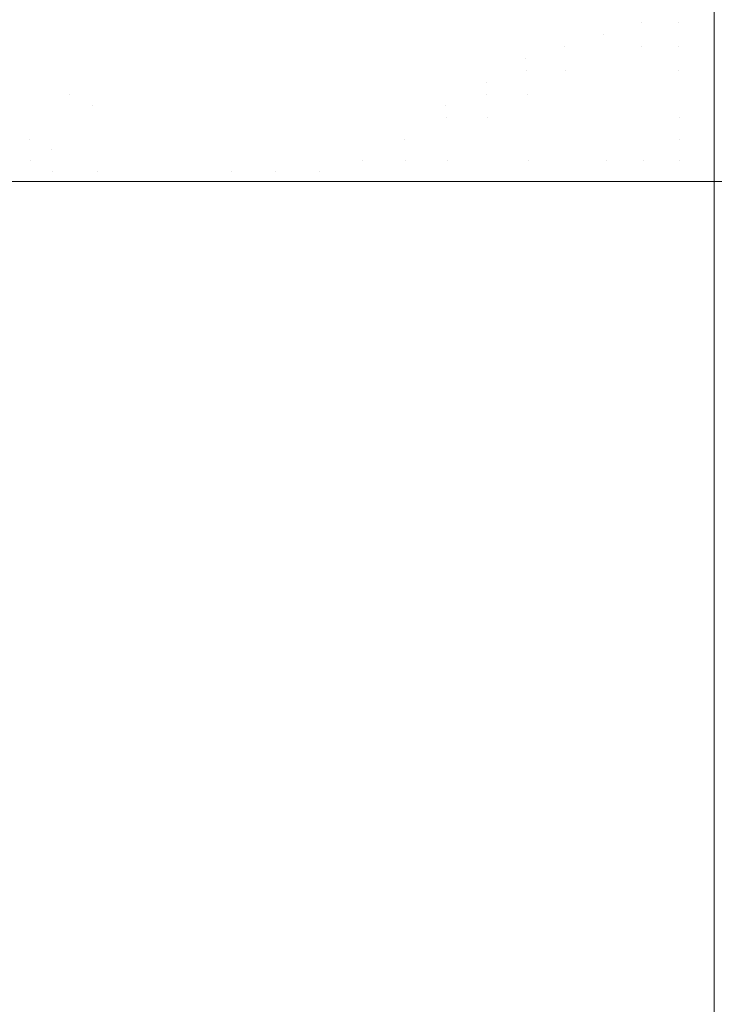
# Model space of a CAD drawing. Header units: centimetres. Extents: x -44.1 to 45.2, y 4.2 to 6.
# Tile 221 of 256: x -14.04 to -13.935, y 5.775 to 5.925. Entities that reach past the tile are written whole.
import ezdxf

# ---------------------------------------------------------------- set-up
doc = ezdxf.new("R2010")
doc.units = ezdxf.units.CM
doc.header["$LTSCALE"] = 2.54
doc.layers.add('Lucido design-1', color=7, linetype='Continuous')

# ---------------------------------------------------------------- blocks, each defined once
blk = doc.blocks.new('Gruppo-4-1')
at = {"color": 7, "linetype": 'Continuous', "lineweight": 9}
for points, invisible_edges in [([(45.04021, 5.92428, -2312.32516), (45.04021, 5.92597, -2312.32558), (-43.92471, 5.92597, -2312.32558), (-43.92471, 5.92428, -2312.32516)], 10), ([(-14.04211, 5.92618, -2312.74099), (-14.03866, 5.92618, -2312.7394), (-14.03816, 5.92429, -2312.73979), (-14.0416, 5.92429, -2312.74137)], 15), ([(-14.0347, 5.92429, -2312.73828), (-14.03816, 5.92429, -2312.73979), (-14.03866, 5.92618, -2312.7394), (-14.03518, 5.92618, -2312.73788)], 15), ([(-14.03518, 5.92618, -2312.73788), (-14.03169, 5.92618, -2312.73644), (-14.03123, 5.92429, -2312.73684), (-14.0347, 5.92429, -2312.73828)], 15), ([(-14.02467, 5.92618, -2312.73375), (-14.02424, 5.92429, -2312.73417), (-14.03123, 5.92429, -2312.73684), (-14.03169, 5.92618, -2312.73644)], 15), ([(-14.01763, 5.92618, -2312.73133), (-14.01724, 5.92429, -2312.73176), (-14.02424, 5.92429, -2312.73417), (-14.02467, 5.92618, -2312.73375)], 15), ([(-14.01061, 5.92618, -2312.72917), (-14.01025, 5.92429, -2312.72961), (-14.01724, 5.92429, -2312.73176), (-14.01763, 5.92618, -2312.73133)], 15), ([(-14.00363, 5.92618, -2312.72725), (-14.00331, 5.92429, -2312.7277), (-14.01025, 5.92429, -2312.72961), (-14.01061, 5.92618, -2312.72917)], 15), ([(-13.99672, 5.92618, -2312.72557), (-13.99643, 5.92429, -2312.72603), (-14.00331, 5.92429, -2312.7277), (-14.00363, 5.92618, -2312.72725)], 15), ([(-13.9899, 5.92618, -2312.7241), (-13.98964, 5.92429, -2312.72457), (-13.99643, 5.92429, -2312.72603), (-13.99672, 5.92618, -2312.72557)], 15), ([(-13.98319, 5.92618, -2312.72285), (-13.98296, 5.92429, -2312.72332), (-13.98964, 5.92429, -2312.72457), (-13.9899, 5.92618, -2312.7241)], 15), ([(-13.97659, 5.92618, -2312.72178), (-13.97639, 5.92429, -2312.72226), (-13.98296, 5.92429, -2312.72332), (-13.98319, 5.92618, -2312.72285)], 15), ([(-13.97014, 5.92618, -2312.7209), (-13.96997, 5.92429, -2312.72138), (-13.97639, 5.92429, -2312.72226), (-13.97659, 5.92618, -2312.72178)], 15), ([(-13.96382, 5.92618, -2312.72018), (-13.96368, 5.92429, -2312.72067), (-13.96997, 5.92429, -2312.72138), (-13.97014, 5.92618, -2312.7209)], 15), ([(-13.95766, 5.92618, -2312.71962), (-13.95755, 5.92429, -2312.72011), (-13.96368, 5.92429, -2312.72067), (-13.96382, 5.92618, -2312.72018)], 15), ([(-13.95166, 5.92618, -2312.71921), (-13.95158, 5.92429, -2312.7197), (-13.95755, 5.92429, -2312.72011), (-13.95766, 5.92618, -2312.71962)], 15), ([(-13.94582, 5.92618, -2312.71892), (-13.94577, 5.92429, -2312.71941), (-13.95158, 5.92429, -2312.7197), (-13.95166, 5.92618, -2312.71921)], 15), ([(-13.94015, 5.92618, -2312.71876), (-13.94013, 5.92429, -2312.71925), (-13.94577, 5.92429, -2312.71941), (-13.94582, 5.92618, -2312.71892)], 15), ([(-13.94013, 5.92429, -2312.71925), (-13.94015, 5.92618, -2312.71876), (-13.93465, 5.92597, -2312.71876)], 11), ([(-13.93465, 5.92597, -2312.71876), (-13.93465, 5.92428, -2312.71918), (-13.94013, 5.92429, -2312.71925)], 10), ([(-13.93465, 5.92428, -2312.71918), (-13.93465, 5.92597, -2312.71876), (15.05015, 5.92597, -2312.71876), (15.05015, 5.92428, -2312.71918)], 10), ([(-43.92471, 5.92428, -2312.32516), (-43.92471, 5.92173, -2312.32454), (45.04021, 5.92173, -2312.32454), (45.04021, 5.92428, -2312.32516)], 10), ([(-14.0416, 5.92429, -2312.74137), (-14.03816, 5.92429, -2312.73979), (-14.03771, 5.92241, -2312.74015), (-14.04114, 5.92241, -2312.74172)], 15), ([(-14.03427, 5.92241, -2312.73865), (-14.03771, 5.92241, -2312.74015), (-14.03816, 5.92429, -2312.73979), (-14.0347, 5.92429, -2312.73828)], 15), ([(-14.0347, 5.92429, -2312.73828), (-14.03123, 5.92429, -2312.73684), (-14.03081, 5.92241, -2312.73722), (-14.03427, 5.92241, -2312.73865)], 15), ([(-14.03081, 5.92241, -2312.73722), (-14.03123, 5.92429, -2312.73684), (-14.02424, 5.92429, -2312.73417), (-14.02385, 5.92241, -2312.73455)], 15), ([(-14.02385, 5.92241, -2312.73455), (-14.02424, 5.92429, -2312.73417), (-14.01724, 5.92429, -2312.73176), (-14.01688, 5.92241, -2312.73216)], 15), ([(-14.01688, 5.92241, -2312.73216), (-14.01724, 5.92429, -2312.73176), (-14.01025, 5.92429, -2312.72961), (-14.00992, 5.92241, -2312.73001)], 15), ([(-14.00992, 5.92241, -2312.73001), (-14.01025, 5.92429, -2312.72961), (-14.00331, 5.92429, -2312.7277), (-14.00301, 5.92241, -2312.72811)], 15), ([(-14.00301, 5.92241, -2312.72811), (-14.00331, 5.92429, -2312.7277), (-13.99643, 5.92429, -2312.72603), (-13.99616, 5.92241, -2312.72645)], 15), ([(-13.99616, 5.92241, -2312.72645), (-13.99643, 5.92429, -2312.72603), (-13.98964, 5.92429, -2312.72457), (-13.9894, 5.92241, -2312.72499)], 15), ([(-13.9894, 5.92241, -2312.72499), (-13.98964, 5.92429, -2312.72457), (-13.98296, 5.92429, -2312.72332), (-13.98275, 5.92241, -2312.72375)], 15), ([(-13.98275, 5.92241, -2312.72375), (-13.98296, 5.92429, -2312.72332), (-13.97639, 5.92429, -2312.72226), (-13.97621, 5.92241, -2312.72269)], 15), ([(-13.97621, 5.92241, -2312.72269), (-13.97639, 5.92429, -2312.72226), (-13.96997, 5.92429, -2312.72138), (-13.96981, 5.92241, -2312.72182)], 15), ([(-13.96981, 5.92241, -2312.72182), (-13.96997, 5.92429, -2312.72138), (-13.96368, 5.92429, -2312.72067), (-13.96356, 5.92241, -2312.72111)], 15), ([(-13.96356, 5.92241, -2312.72111), (-13.96368, 5.92429, -2312.72067), (-13.95755, 5.92429, -2312.72011), (-13.95745, 5.92241, -2312.72055)], 15), ([(-13.95745, 5.92241, -2312.72055), (-13.95755, 5.92429, -2312.72011), (-13.95158, 5.92429, -2312.7197), (-13.95151, 5.92241, -2312.72014)], 15), ([(-13.95151, 5.92241, -2312.72014), (-13.95158, 5.92429, -2312.7197), (-13.94577, 5.92429, -2312.71941)], 11), ([(-13.95151, 5.92241, -2312.72014), (-13.94577, 5.92429, -2312.71941), (-13.94568, 5.92056, -2312.72026)], 11), ([(-13.94008, 5.92056, -2312.7201), (-13.94568, 5.92056, -2312.72026), (-13.94577, 5.92429, -2312.71941), (-13.94013, 5.92429, -2312.71925)], 15), ([(-13.94013, 5.92429, -2312.71925), (-13.93465, 5.92428, -2312.71918), (-13.93465, 5.92173, -2312.7198)], 9), ([(-13.93465, 5.92173, -2312.7198), (-13.94008, 5.92056, -2312.7201), (-13.94013, 5.92429, -2312.71925)], 11), ([(15.05015, 5.92428, -2312.71918), (15.05015, 5.92173, -2312.7198), (-13.93465, 5.92173, -2312.7198), (-13.93465, 5.92428, -2312.71918)], 10), ([(45.04021, 5.92056, -2312.32431), (45.04021, 5.92173, -2312.32454), (-43.92471, 5.92173, -2312.32454), (-43.92471, 5.92056, -2312.32431)], 10), ([(-14.04114, 5.92241, -2312.74172), (-14.03771, 5.92241, -2312.74015), (-14.0373, 5.92056, -2312.74048), (-14.04071, 5.92056, -2312.74204)], 15), ([(-14.03387, 5.92056, -2312.73898), (-14.0373, 5.92056, -2312.74048), (-14.03771, 5.92241, -2312.74015), (-14.03427, 5.92241, -2312.73865)], 15), ([(-14.03427, 5.92241, -2312.73865), (-14.03081, 5.92241, -2312.73722), (-14.03042, 5.92056, -2312.73755), (-14.03387, 5.92056, -2312.73898)], 15), ([(-14.02385, 5.92241, -2312.73455), (-14.0235, 5.92056, -2312.7349), (-14.03042, 5.92056, -2312.73755), (-14.03081, 5.92241, -2312.73722)], 15), ([(-14.01688, 5.92241, -2312.73216), (-14.01655, 5.92056, -2312.73251), (-14.0235, 5.92056, -2312.7349), (-14.02385, 5.92241, -2312.73455)], 15), ([(-14.00992, 5.92241, -2312.73001), (-14.00962, 5.92056, -2312.73038), (-14.01655, 5.92056, -2312.73251), (-14.01688, 5.92241, -2312.73216)], 15), ([(-14.00301, 5.92241, -2312.72811), (-14.00274, 5.92056, -2312.72849), (-14.00962, 5.92056, -2312.73038), (-14.00992, 5.92241, -2312.73001)], 15), ([(-13.99616, 5.92241, -2312.72645), (-13.99592, 5.92056, -2312.72682), (-14.00274, 5.92056, -2312.72849), (-14.00301, 5.92241, -2312.72811)], 15), ([(-13.9894, 5.92241, -2312.72499), (-13.98918, 5.92056, -2312.72538), (-13.99592, 5.92056, -2312.72682), (-13.99616, 5.92241, -2312.72645)], 15), ([(-13.98275, 5.92241, -2312.72375), (-13.98256, 5.92056, -2312.72414), (-13.98918, 5.92056, -2312.72538), (-13.9894, 5.92241, -2312.72499)], 15), ([(-13.97621, 5.92241, -2312.72269), (-13.97605, 5.92056, -2312.72309), (-13.98256, 5.92056, -2312.72414), (-13.98275, 5.92241, -2312.72375)], 15), ([(-13.96981, 5.92241, -2312.72182), (-13.96967, 5.92056, -2312.72221), (-13.97605, 5.92056, -2312.72309), (-13.97621, 5.92241, -2312.72269)], 15), ([(-13.96356, 5.92241, -2312.72111), (-13.96344, 5.92056, -2312.72151), (-13.96967, 5.92056, -2312.72221), (-13.96981, 5.92241, -2312.72182)], 15), ([(-13.95745, 5.92241, -2312.72055), (-13.95736, 5.92056, -2312.72096), (-13.96344, 5.92056, -2312.72151), (-13.96356, 5.92241, -2312.72111)], 15), ([(-13.95151, 5.92241, -2312.72014), (-13.95144, 5.92056, -2312.72055), (-13.95736, 5.92056, -2312.72096), (-13.95745, 5.92241, -2312.72055)], 15), ([(-13.94568, 5.92056, -2312.72026), (-13.95144, 5.92056, -2312.72055), (-13.95151, 5.92241, -2312.72014)], 11), ([(-13.94008, 5.92056, -2312.7201), (-13.93465, 5.92173, -2312.7198), (-13.93465, 5.91745, -2312.72065)], 9), ([(-13.93465, 5.92173, -2312.7198), (15.05015, 5.92173, -2312.7198), (15.05015, 5.91745, -2312.72065), (-13.93465, 5.91745, -2312.72065)], 5), ([(-43.92471, 5.92056, -2312.32431), (-43.92471, 5.91745, -2312.32369), (45.04021, 5.91745, -2312.32369), (45.04021, 5.92056, -2312.32431)], 10), ([(-14.04034, 5.91873, -2312.74233), (-14.04071, 5.92056, -2312.74204), (-14.0373, 5.92056, -2312.74048), (-14.03694, 5.91873, -2312.74077)], 15), ([(-14.03352, 5.91873, -2312.73928), (-14.03694, 5.91873, -2312.74077), (-14.0373, 5.92056, -2312.74048), (-14.03387, 5.92056, -2312.73898)], 15), ([(-14.03387, 5.92056, -2312.73898), (-14.03042, 5.92056, -2312.73755), (-14.03008, 5.91873, -2312.73785), (-14.03352, 5.91873, -2312.73928)], 15), ([(-14.03008, 5.91873, -2312.73785), (-14.03042, 5.92056, -2312.73755), (-14.0235, 5.92056, -2312.7349), (-14.02318, 5.91873, -2312.73521)], 15), ([(-14.02318, 5.91873, -2312.73521), (-14.0235, 5.92056, -2312.7349), (-14.01655, 5.92056, -2312.73251), (-14.01626, 5.91873, -2312.73283)], 15), ([(-14.01626, 5.91873, -2312.73283), (-14.01655, 5.92056, -2312.73251), (-14.00962, 5.92056, -2312.73038), (-14.00935, 5.91873, -2312.73071)], 15), ([(-14.00935, 5.91873, -2312.73071), (-14.00962, 5.92056, -2312.73038), (-14.00274, 5.92056, -2312.72849), (-14.00249, 5.91873, -2312.72882)], 15), ([(-14.00249, 5.91873, -2312.72882), (-14.00274, 5.92056, -2312.72849), (-13.99592, 5.92056, -2312.72682), (-13.9957, 5.91873, -2312.72717)], 15), ([(-13.9957, 5.91873, -2312.72717), (-13.99592, 5.92056, -2312.72682), (-13.98918, 5.92056, -2312.72538), (-13.98899, 5.91873, -2312.72572)], 15), ([(-13.98899, 5.91873, -2312.72572), (-13.98918, 5.92056, -2312.72538), (-13.98256, 5.92056, -2312.72414), (-13.98238, 5.91873, -2312.72449)], 15), ([(-13.98238, 5.91873, -2312.72449), (-13.98256, 5.92056, -2312.72414), (-13.97605, 5.92056, -2312.72309), (-13.9759, 5.91873, -2312.72344)], 15), ([(-13.9759, 5.91873, -2312.72344), (-13.97605, 5.92056, -2312.72309), (-13.96967, 5.92056, -2312.72221), (-13.96955, 5.91873, -2312.72257)], 15), ([(-13.96955, 5.91873, -2312.72257), (-13.96967, 5.92056, -2312.72221), (-13.96344, 5.92056, -2312.72151), (-13.96334, 5.91873, -2312.72187)], 15), ([(-13.96334, 5.91873, -2312.72187), (-13.96344, 5.92056, -2312.72151), (-13.95736, 5.92056, -2312.72096)], 11), ([(-13.96334, 5.91873, -2312.72187), (-13.95736, 5.92056, -2312.72096), (-13.95721, 5.91692, -2312.72164)], 11), ([(-13.95132, 5.91692, -2312.72123), (-13.95721, 5.91692, -2312.72164), (-13.95736, 5.92056, -2312.72096), (-13.95144, 5.92056, -2312.72055)], 15), ([(-13.95144, 5.92056, -2312.72055), (-13.94568, 5.92056, -2312.72026), (-13.9456, 5.91692, -2312.72095), (-13.95132, 5.91692, -2312.72123)], 15), ([(-13.94004, 5.91692, -2312.72079), (-13.9456, 5.91692, -2312.72095), (-13.94568, 5.92056, -2312.72026), (-13.94008, 5.92056, -2312.7201)], 15), ([(-13.93465, 5.91745, -2312.72065), (-13.94004, 5.91692, -2312.72079), (-13.94008, 5.92056, -2312.7201)], 11), ([(-14.04034, 5.91873, -2312.74233), (-14.04, 5.91692, -2312.74259), (-14.04336, 5.91692, -2312.74421), (-14.04371, 5.91873, -2312.74396)], 15), ([(-14.03694, 5.91873, -2312.74077), (-14.03661, 5.91692, -2312.74103), (-14.04, 5.91692, -2312.74259), (-14.04034, 5.91873, -2312.74233)], 15), ([(-14.0332, 5.91692, -2312.73954), (-14.03661, 5.91692, -2312.74103), (-14.03694, 5.91873, -2312.74077), (-14.03352, 5.91873, -2312.73928)], 15), ([(-14.03352, 5.91873, -2312.73928), (-14.03008, 5.91873, -2312.73785), (-14.02978, 5.91692, -2312.73812), (-14.0332, 5.91692, -2312.73954)], 15), ([(-14.02318, 5.91873, -2312.73521), (-14.02289, 5.91692, -2312.73549), (-14.02978, 5.91692, -2312.73812), (-14.03008, 5.91873, -2312.73785)], 15), ([(-14.01626, 5.91873, -2312.73283), (-14.016, 5.91692, -2312.73312), (-14.02289, 5.91692, -2312.73549), (-14.02318, 5.91873, -2312.73521)], 15), ([(-14.00935, 5.91873, -2312.73071), (-14.00911, 5.91692, -2312.731), (-14.016, 5.91692, -2312.73312), (-14.01626, 5.91873, -2312.73283)], 15), ([(-14.00249, 5.91873, -2312.72882), (-14.00228, 5.91692, -2312.72912), (-14.00911, 5.91692, -2312.731), (-14.00935, 5.91873, -2312.73071)], 15), ([(-13.9957, 5.91873, -2312.72717), (-13.9955, 5.91692, -2312.72747), (-14.00228, 5.91692, -2312.72912), (-14.00249, 5.91873, -2312.72882)], 15), ([(-13.98899, 5.91873, -2312.72572), (-13.98881, 5.91692, -2312.72603), (-13.9955, 5.91692, -2312.72747), (-13.9957, 5.91873, -2312.72717)], 15), ([(-13.98238, 5.91873, -2312.72449), (-13.98223, 5.91692, -2312.7248), (-13.98881, 5.91692, -2312.72603), (-13.98899, 5.91873, -2312.72572)], 15), ([(-13.9759, 5.91873, -2312.72344), (-13.97577, 5.91692, -2312.72376), (-13.98223, 5.91692, -2312.7248), (-13.98238, 5.91873, -2312.72449)], 15), ([(-13.96955, 5.91873, -2312.72257), (-13.96944, 5.91692, -2312.72289), (-13.97577, 5.91692, -2312.72376), (-13.9759, 5.91873, -2312.72344)], 15), ([(-13.96334, 5.91873, -2312.72187), (-13.96325, 5.91692, -2312.72219), (-13.96944, 5.91692, -2312.72289), (-13.96955, 5.91873, -2312.72257)], 15), ([(-13.95721, 5.91692, -2312.72164), (-13.96325, 5.91692, -2312.72219), (-13.96334, 5.91873, -2312.72187)], 11), ([(45.04021, 5.91336, -2312.32306), (45.04021, 5.91745, -2312.32369), (-43.92471, 5.91745, -2312.32369), (-43.92471, 5.91336, -2312.32306)], 10), ([(-14.04305, 5.91513, -2312.74443), (-14.04336, 5.91692, -2312.74421), (-14.04, 5.91692, -2312.74259), (-14.0397, 5.91513, -2312.74281)], 15), ([(-14.0397, 5.91513, -2312.74281), (-14.04, 5.91692, -2312.74259), (-14.03661, 5.91692, -2312.74103), (-14.03632, 5.91513, -2312.74126)], 15), ([(-14.03292, 5.91513, -2312.73978), (-14.03632, 5.91513, -2312.74126), (-14.03661, 5.91692, -2312.74103), (-14.0332, 5.91692, -2312.73954)], 15), ([(-14.0332, 5.91692, -2312.73954), (-14.02978, 5.91692, -2312.73812), (-14.02951, 5.91513, -2312.73836), (-14.03292, 5.91513, -2312.73978)], 15), ([(-14.02951, 5.91513, -2312.73836), (-14.02978, 5.91692, -2312.73812), (-14.02289, 5.91692, -2312.73549), (-14.02264, 5.91513, -2312.73574)], 15), ([(-14.02264, 5.91513, -2312.73574), (-14.02289, 5.91692, -2312.73549), (-14.016, 5.91692, -2312.73312), (-14.01577, 5.91513, -2312.73337)], 15), ([(-14.01577, 5.91513, -2312.73337), (-14.016, 5.91692, -2312.73312), (-14.00911, 5.91692, -2312.731), (-14.0089, 5.91513, -2312.73126)], 15), ([(-14.0089, 5.91513, -2312.73126), (-14.00911, 5.91692, -2312.731), (-14.00228, 5.91692, -2312.72912), (-14.00208, 5.91513, -2312.72939)], 15), ([(-14.00208, 5.91513, -2312.72939), (-14.00228, 5.91692, -2312.72912), (-13.9955, 5.91692, -2312.72747), (-13.99533, 5.91513, -2312.72774)], 15), ([(-13.99533, 5.91513, -2312.72774), (-13.9955, 5.91692, -2312.72747), (-13.98881, 5.91692, -2312.72603), (-13.98866, 5.91513, -2312.72631)], 15), ([(-13.98866, 5.91513, -2312.72631), (-13.98881, 5.91692, -2312.72603), (-13.98223, 5.91692, -2312.7248), (-13.9821, 5.91513, -2312.72508)], 15), ([(-13.9821, 5.91513, -2312.72508), (-13.98223, 5.91692, -2312.7248), (-13.97577, 5.91692, -2312.72376), (-13.97565, 5.91513, -2312.72404)], 15), ([(-13.97565, 5.91513, -2312.72404), (-13.97577, 5.91692, -2312.72376), (-13.96944, 5.91692, -2312.72289), (-13.96934, 5.91513, -2312.72317)], 15), ([(-13.96934, 5.91513, -2312.72317), (-13.96944, 5.91692, -2312.72289), (-13.96325, 5.91692, -2312.72219)], 11), ([(-13.96934, 5.91513, -2312.72317), (-13.96325, 5.91692, -2312.72219), (-13.96309, 5.91336, -2312.72272)], 11), ([(-13.96325, 5.91692, -2312.72219), (-13.95721, 5.91692, -2312.72164), (-13.95709, 5.91336, -2312.72218), (-13.96309, 5.91336, -2312.72272)], 15), ([(-13.95124, 5.91336, -2312.72177), (-13.95709, 5.91336, -2312.72218), (-13.95721, 5.91692, -2312.72164), (-13.95132, 5.91692, -2312.72123)], 15), ([(-13.95132, 5.91692, -2312.72123), (-13.9456, 5.91692, -2312.72095), (-13.94554, 5.91336, -2312.72149), (-13.95124, 5.91336, -2312.72177)], 15), ([(-13.94001, 5.91336, -2312.72134), (-13.94554, 5.91336, -2312.72149), (-13.9456, 5.91692, -2312.72095), (-13.94004, 5.91692, -2312.72079)], 15), ([(-13.93465, 5.91745, -2312.72065), (-13.93465, 5.91692, -2312.72073), (-13.94004, 5.91692, -2312.72079)], 10), ([(-13.94004, 5.91692, -2312.72079), (-13.93465, 5.91692, -2312.72073), (-13.93465, 5.91314, -2312.72131), (-13.94001, 5.91336, -2312.72134)], 13), ([(-13.93465, 5.91692, -2312.72073), (-13.93465, 5.91745, -2312.72065), (15.05015, 5.91745, -2312.72065), (15.05015, 5.91692, -2312.72073)], 10), ([(15.05015, 5.91692, -2312.72073), (15.05015, 5.91314, -2312.72131), (-13.93465, 5.91314, -2312.72131), (-13.93465, 5.91692, -2312.72073)], 10), ([(-14.0397, 5.91513, -2312.74281), (-14.03943, 5.91336, -2312.74301), (-14.04278, 5.91336, -2312.74463), (-14.04305, 5.91513, -2312.74443)], 15), ([(-14.03632, 5.91513, -2312.74126), (-14.03607, 5.91336, -2312.74146), (-14.03943, 5.91336, -2312.74301), (-14.0397, 5.91513, -2312.74281)], 15), ([(-14.03268, 5.91336, -2312.73998), (-14.03607, 5.91336, -2312.74146), (-14.03632, 5.91513, -2312.74126), (-14.03292, 5.91513, -2312.73978)], 15), ([(-14.03292, 5.91513, -2312.73978), (-14.02951, 5.91513, -2312.73836), (-14.02927, 5.91336, -2312.73857), (-14.03268, 5.91336, -2312.73998)], 15), ([(-14.02264, 5.91513, -2312.73574), (-14.02242, 5.91336, -2312.73595), (-14.02927, 5.91336, -2312.73857), (-14.02951, 5.91513, -2312.73836)], 15), ([(-14.01577, 5.91513, -2312.73337), (-14.01556, 5.91336, -2312.7336), (-14.02242, 5.91336, -2312.73595), (-14.02264, 5.91513, -2312.73574)], 15), ([(-14.0089, 5.91513, -2312.73126), (-14.00872, 5.91336, -2312.73149), (-14.01556, 5.91336, -2312.7336), (-14.01577, 5.91513, -2312.73337)], 15), ([(-14.00208, 5.91513, -2312.72939), (-14.00191, 5.91336, -2312.72962), (-14.00872, 5.91336, -2312.73149), (-14.0089, 5.91513, -2312.73126)], 15), ([(-13.99533, 5.91513, -2312.72774), (-13.99518, 5.91336, -2312.72797), (-14.00191, 5.91336, -2312.72962), (-14.00208, 5.91513, -2312.72939)], 15), ([(-13.98866, 5.91513, -2312.72631), (-13.98853, 5.91336, -2312.72655), (-13.99518, 5.91336, -2312.72797), (-13.99533, 5.91513, -2312.72774)], 15), ([(-13.9821, 5.91513, -2312.72508), (-13.98198, 5.91336, -2312.72532), (-13.98853, 5.91336, -2312.72655), (-13.98866, 5.91513, -2312.72631)], 15), ([(-13.97565, 5.91513, -2312.72404), (-13.97555, 5.91336, -2312.72428), (-13.98198, 5.91336, -2312.72532), (-13.9821, 5.91513, -2312.72508)], 15), ([(-13.96934, 5.91513, -2312.72317), (-13.96925, 5.91336, -2312.72342), (-13.97555, 5.91336, -2312.72428), (-13.97565, 5.91513, -2312.72404)], 15), ([(-13.96309, 5.91336, -2312.72272), (-13.96925, 5.91336, -2312.72342), (-13.96934, 5.91513, -2312.72317)], 11), ([(-43.92471, 5.91336, -2312.32306), (-43.92471, 5.91314, -2312.32303), (45.04021, 5.91314, -2312.32303), (45.04021, 5.91336, -2312.32306)], 10), ([(45.04021, 5.9099, -2312.32267), (45.04021, 5.91314, -2312.32303), (-43.92471, 5.91314, -2312.32303), (-43.92471, 5.9099, -2312.32267)], 10), ([(-14.04254, 5.91162, -2312.7448), (-14.04278, 5.91336, -2312.74463), (-14.03943, 5.91336, -2312.74301), (-14.03921, 5.91162, -2312.74318)], 15), ([(-14.03921, 5.91162, -2312.74318), (-14.03943, 5.91336, -2312.74301), (-14.03607, 5.91336, -2312.74146), (-14.03585, 5.91162, -2312.74164)], 15), ([(-14.03585, 5.91162, -2312.74164), (-14.03607, 5.91336, -2312.74146), (-14.03268, 5.91336, -2312.73998)], 11), ([(-14.02906, 5.91162, -2312.73875), (-14.03585, 5.91162, -2312.74164), (-14.03268, 5.91336, -2312.73998)], 11), ([(-14.03268, 5.91336, -2312.73998), (-14.02927, 5.91336, -2312.73857), (-14.02906, 5.91162, -2312.73875)], 11), ([(-14.02906, 5.91162, -2312.73875), (-14.02927, 5.91336, -2312.73857), (-14.02242, 5.91336, -2312.73595), (-14.02223, 5.91162, -2312.73614)], 15), ([(-14.02223, 5.91162, -2312.73614), (-14.02242, 5.91336, -2312.73595), (-14.01556, 5.91336, -2312.7336), (-14.01539, 5.91162, -2312.73379)], 15), ([(-14.01539, 5.91162, -2312.73379), (-14.01556, 5.91336, -2312.7336), (-14.00872, 5.91336, -2312.73149), (-14.00856, 5.91162, -2312.73168)], 15), ([(-14.00856, 5.91162, -2312.73168), (-14.00872, 5.91336, -2312.73149), (-14.00191, 5.91336, -2312.72962), (-14.00177, 5.91162, -2312.72982)], 15), ([(-14.00177, 5.91162, -2312.72982), (-14.00191, 5.91336, -2312.72962), (-13.99518, 5.91336, -2312.72797), (-13.99505, 5.91162, -2312.72818)], 15), ([(-13.99505, 5.91162, -2312.72818), (-13.99518, 5.91336, -2312.72797), (-13.98853, 5.91336, -2312.72655), (-13.98841, 5.91162, -2312.72675)], 15), ([(-13.98841, 5.91162, -2312.72675), (-13.98853, 5.91336, -2312.72655), (-13.98198, 5.91336, -2312.72532), (-13.98188, 5.91162, -2312.72553)], 15), ([(-13.98188, 5.91162, -2312.72553), (-13.98198, 5.91336, -2312.72532), (-13.97555, 5.91336, -2312.72428), (-13.97546, 5.91162, -2312.72449)], 15), ([(-13.97546, 5.91162, -2312.72449), (-13.97555, 5.91336, -2312.72428), (-13.96925, 5.91336, -2312.72342)], 11), ([(-13.97546, 5.91162, -2312.72449), (-13.96925, 5.91336, -2312.72342), (-13.96911, 5.9099, -2312.72382)], 11), ([(-13.96298, 5.9099, -2312.72312), (-13.96911, 5.9099, -2312.72382), (-13.96925, 5.91336, -2312.72342), (-13.96309, 5.91336, -2312.72272)], 15), ([(-13.96309, 5.91336, -2312.72272), (-13.95709, 5.91336, -2312.72218), (-13.957, 5.9099, -2312.72258), (-13.96298, 5.9099, -2312.72312)], 15), ([(-13.95117, 5.9099, -2312.72217), (-13.957, 5.9099, -2312.72258), (-13.95709, 5.91336, -2312.72218), (-13.95124, 5.91336, -2312.72177)], 15), ([(-13.95124, 5.91336, -2312.72177), (-13.94554, 5.91336, -2312.72149), (-13.9455, 5.9099, -2312.7219), (-13.95117, 5.9099, -2312.72217)], 15), ([(-13.93999, 5.9099, -2312.72174), (-13.9455, 5.9099, -2312.7219), (-13.94554, 5.91336, -2312.72149), (-13.94001, 5.91336, -2312.72134)], 15), ([(-13.93999, 5.9099, -2312.72174), (-13.94001, 5.91336, -2312.72134), (-13.93465, 5.91314, -2312.72131)], 11), ([(-13.93465, 5.91314, -2312.72131), (-13.93465, 5.9099, -2312.72167), (-13.93999, 5.9099, -2312.72174)], 10), ([(-13.93465, 5.9099, -2312.72167), (-13.93465, 5.91314, -2312.72131), (15.05015, 5.91314, -2312.72131), (15.05015, 5.9099, -2312.72167)], 10), ([(-14.03921, 5.91162, -2312.74318), (-14.03902, 5.9099, -2312.74333), (-14.04235, 5.9099, -2312.74494), (-14.04254, 5.91162, -2312.7448)], 15), ([(-14.03585, 5.91162, -2312.74164), (-14.03566, 5.9099, -2312.74178), (-14.03902, 5.9099, -2312.74333), (-14.03921, 5.91162, -2312.74318)], 15), ([(-14.02906, 5.91162, -2312.73875), (-14.02889, 5.9099, -2312.73891), (-14.03566, 5.9099, -2312.74178), (-14.03585, 5.91162, -2312.74164)], 15), ([(-14.02223, 5.91162, -2312.73614), (-14.02207, 5.9099, -2312.7363), (-14.02889, 5.9099, -2312.73891), (-14.02906, 5.91162, -2312.73875)], 15), ([(-14.01539, 5.91162, -2312.73379), (-14.01524, 5.9099, -2312.73395), (-14.02207, 5.9099, -2312.7363), (-14.02223, 5.91162, -2312.73614)], 15), ([(-14.00856, 5.91162, -2312.73168), (-14.00842, 5.9099, -2312.73185), (-14.01524, 5.9099, -2312.73395), (-14.01539, 5.91162, -2312.73379)], 15), ([(-14.00177, 5.91162, -2312.72982), (-14.00165, 5.9099, -2312.72999), (-14.00842, 5.9099, -2312.73185), (-14.00856, 5.91162, -2312.73168)], 15), ([(-13.99505, 5.91162, -2312.72818), (-13.99494, 5.9099, -2312.72835), (-14.00165, 5.9099, -2312.72999), (-14.00177, 5.91162, -2312.72982)], 15), ([(-13.98841, 5.91162, -2312.72675), (-13.98831, 5.9099, -2312.72693), (-13.99494, 5.9099, -2312.72835), (-13.99505, 5.91162, -2312.72818)], 15), ([(-13.98188, 5.91162, -2312.72553), (-13.98179, 5.9099, -2312.72571), (-13.98831, 5.9099, -2312.72693), (-13.98841, 5.91162, -2312.72675)], 15), ([(-13.97546, 5.91162, -2312.72449), (-13.97539, 5.9099, -2312.72467), (-13.98179, 5.9099, -2312.72571), (-13.98188, 5.91162, -2312.72553)], 15), ([(-13.96911, 5.9099, -2312.72382), (-13.97539, 5.9099, -2312.72467), (-13.97546, 5.91162, -2312.72449)], 11), ([(-43.92471, 5.9099, -2312.32267), (-43.92471, 5.9088, -2312.32255), (45.04021, 5.9088, -2312.32255), (45.04021, 5.9099, -2312.32267)], 10), ([(-14.04218, 5.90821, -2312.74505), (-14.04235, 5.9099, -2312.74494), (-14.03902, 5.9099, -2312.74333), (-14.03886, 5.90821, -2312.74345)], 15), ([(-14.03886, 5.90821, -2312.74345), (-14.03902, 5.9099, -2312.74333), (-14.03566, 5.9099, -2312.74178), (-14.03551, 5.90821, -2312.74191)], 15), ([(-14.03551, 5.90821, -2312.74191), (-14.03566, 5.9099, -2312.74178), (-14.02889, 5.9099, -2312.73891), (-14.02875, 5.90821, -2312.73903)], 15), ([(-14.02875, 5.90821, -2312.73903), (-14.02889, 5.9099, -2312.73891), (-14.02207, 5.9099, -2312.7363), (-14.02194, 5.90821, -2312.73643)], 15), ([(-14.02194, 5.90821, -2312.73643), (-14.02207, 5.9099, -2312.7363), (-14.01524, 5.9099, -2312.73395), (-14.01512, 5.90821, -2312.73408)], 15), ([(-14.01512, 5.90821, -2312.73408), (-14.01524, 5.9099, -2312.73395), (-14.00842, 5.9099, -2312.73185), (-14.00831, 5.90821, -2312.73199)], 15), ([(-14.00831, 5.90821, -2312.73199), (-14.00842, 5.9099, -2312.73185), (-14.00165, 5.9099, -2312.72999), (-14.00154, 5.90821, -2312.73013)], 15), ([(-14.00154, 5.90821, -2312.73013), (-14.00165, 5.9099, -2312.72999), (-13.99494, 5.9099, -2312.72835), (-13.99484, 5.90821, -2312.72849)], 15), ([(-13.99484, 5.90821, -2312.72849), (-13.99494, 5.9099, -2312.72835), (-13.98831, 5.9099, -2312.72693), (-13.98823, 5.90821, -2312.72707)], 15), ([(-13.98823, 5.90821, -2312.72707), (-13.98831, 5.9099, -2312.72693), (-13.98179, 5.9099, -2312.72571), (-13.98172, 5.90821, -2312.72585)], 15), ([(-13.98172, 5.90821, -2312.72585), (-13.98179, 5.9099, -2312.72571), (-13.97539, 5.9099, -2312.72467)], 11), ([(-13.97539, 5.9099, -2312.72467), (-13.97527, 5.90653, -2312.72494), (-13.98166, 5.90653, -2312.72597), (-13.98172, 5.90821, -2312.72585)], 15), ([(-13.97539, 5.9099, -2312.72467), (-13.96911, 5.9099, -2312.72382), (-13.96902, 5.90653, -2312.72408), (-13.97527, 5.90653, -2312.72494)], 15), ([(-13.9629, 5.90653, -2312.72339), (-13.96902, 5.90653, -2312.72408), (-13.96911, 5.9099, -2312.72382), (-13.96298, 5.9099, -2312.72312)], 15), ([(-13.96298, 5.9099, -2312.72312), (-13.957, 5.9099, -2312.72258), (-13.95694, 5.90653, -2312.72285), (-13.9629, 5.90653, -2312.72339)], 15), ([(-13.95112, 5.90653, -2312.72245), (-13.95694, 5.90653, -2312.72285), (-13.957, 5.9099, -2312.72258), (-13.95117, 5.9099, -2312.72217)], 15), ([(-13.95117, 5.9099, -2312.72217), (-13.9455, 5.9099, -2312.7219), (-13.94547, 5.90653, -2312.72217), (-13.95112, 5.90653, -2312.72245)], 15), ([(-13.93998, 5.90653, -2312.72201), (-13.94547, 5.90653, -2312.72217), (-13.9455, 5.9099, -2312.7219), (-13.93999, 5.9099, -2312.72174)], 15), ([(-13.93999, 5.9099, -2312.72174), (-13.93465, 5.9099, -2312.72167), (-13.93465, 5.9088, -2312.72179)], 9), ([(-13.93998, 5.90653, -2312.72201), (-13.93999, 5.9099, -2312.72174), (-13.93465, 5.9088, -2312.72179)], 11), ([(15.05015, 5.9099, -2312.72167), (15.05015, 5.9088, -2312.72179), (-13.93465, 5.9088, -2312.72179), (-13.93465, 5.9099, -2312.72167)], 10), ([(-43.92471, 5.9088, -2312.32255), (-43.92471, 5.90445, -2312.32227), (45.04021, 5.90445, -2312.32227), (45.04021, 5.90653, -2312.3224)], 10), ([(45.04021, 5.90653, -2312.3224), (45.04021, 5.9088, -2312.32255), (-43.92471, 5.9088, -2312.32255)], 10), ([(-14.03886, 5.90821, -2312.74345), (-14.03873, 5.90653, -2312.74354), (-14.04205, 5.90653, -2312.74515), (-14.04218, 5.90821, -2312.74505)], 15), ([(-14.03551, 5.90821, -2312.74191), (-14.03538, 5.90653, -2312.742), (-14.03873, 5.90653, -2312.74354), (-14.03886, 5.90821, -2312.74345)], 15), ([(-14.02875, 5.90821, -2312.73903), (-14.02863, 5.90653, -2312.73913), (-14.03538, 5.90653, -2312.742), (-14.03551, 5.90821, -2312.74191)], 15), ([(-14.02194, 5.90821, -2312.73643), (-14.02183, 5.90653, -2312.73653), (-14.02863, 5.90653, -2312.73913), (-14.02875, 5.90821, -2312.73903)], 15), ([(-14.01512, 5.90821, -2312.73408), (-14.01502, 5.90653, -2312.73419), (-14.02183, 5.90653, -2312.73653), (-14.02194, 5.90821, -2312.73643)], 15), ([(-14.00831, 5.90821, -2312.73199), (-14.00822, 5.90653, -2312.7321), (-14.01502, 5.90653, -2312.73419), (-14.01512, 5.90821, -2312.73408)], 15), ([(-14.00154, 5.90821, -2312.73013), (-14.00146, 5.90653, -2312.73024), (-14.00822, 5.90653, -2312.7321), (-14.00831, 5.90821, -2312.73199)], 15), ([(-13.99484, 5.90821, -2312.72849), (-13.99477, 5.90653, -2312.72861), (-14.00146, 5.90653, -2312.73024), (-14.00154, 5.90821, -2312.73013)], 15), ([(-13.98823, 5.90821, -2312.72707), (-13.98816, 5.90653, -2312.72719), (-13.99477, 5.90653, -2312.72861), (-13.99484, 5.90821, -2312.72849)], 15), ([(-13.98172, 5.90821, -2312.72585), (-13.98166, 5.90653, -2312.72597), (-13.98816, 5.90653, -2312.72719), (-13.98823, 5.90821, -2312.72707)], 15), ([(-13.93465, 5.9088, -2312.72179), (-13.93465, 5.90445, -2312.72207), (-13.93998, 5.90653, -2312.72201)], 10), ([(-13.93465, 5.9088, -2312.72179), (15.05015, 5.9088, -2312.72179), (15.05015, 5.90445, -2312.72207), (-13.93465, 5.90445, -2312.72207)], 5), ([(-14.04195, 5.90489, -2312.74522), (-14.04205, 5.90653, -2312.74515), (-14.03873, 5.90653, -2312.74354)], 11), ([(-14.04195, 5.90489, -2312.74522), (-14.03873, 5.90653, -2312.74354), (-14.03857, 5.90326, -2312.74366)], 11), ([(-14.03873, 5.90653, -2312.74354), (-14.03538, 5.90653, -2312.742), (-14.03529, 5.90489, -2312.74208)], 11), ([(-14.03529, 5.90489, -2312.74208), (-14.03857, 5.90326, -2312.74366), (-14.03873, 5.90653, -2312.74354)], 11), ([(-14.03529, 5.90489, -2312.74208), (-14.03538, 5.90653, -2312.742), (-14.02863, 5.90653, -2312.73913), (-14.02855, 5.90489, -2312.73921)], 15), ([(-14.02855, 5.90489, -2312.73921), (-14.02863, 5.90653, -2312.73913), (-14.02183, 5.90653, -2312.73653), (-14.02175, 5.90489, -2312.73661)], 15), ([(-14.02175, 5.90489, -2312.73661), (-14.02183, 5.90653, -2312.73653), (-14.01502, 5.90653, -2312.73419), (-14.01495, 5.90489, -2312.73427)], 15), ([(-14.01495, 5.90489, -2312.73427), (-14.01502, 5.90653, -2312.73419), (-14.00822, 5.90653, -2312.7321), (-14.00815, 5.90489, -2312.73218)], 15), ([(-14.00815, 5.90489, -2312.73218), (-14.00822, 5.90653, -2312.7321), (-14.00146, 5.90653, -2312.73024), (-14.0014, 5.90489, -2312.73032)], 15), ([(-14.0014, 5.90489, -2312.73032), (-14.00146, 5.90653, -2312.73024), (-13.99477, 5.90653, -2312.72861), (-13.99471, 5.90489, -2312.72869)], 15), ([(-13.99471, 5.90489, -2312.72869), (-13.99477, 5.90653, -2312.72861), (-13.98816, 5.90653, -2312.72719), (-13.98811, 5.90489, -2312.72728)], 15), ([(-13.98811, 5.90489, -2312.72728), (-13.98816, 5.90653, -2312.72719), (-13.98166, 5.90653, -2312.72597)], 11), ([(-13.98166, 5.90653, -2312.72597), (-13.98159, 5.90326, -2312.72612), (-13.98808, 5.90326, -2312.72734), (-13.98811, 5.90489, -2312.72728)], 15), ([(-13.97521, 5.90326, -2312.72509), (-13.98159, 5.90326, -2312.72612), (-13.98166, 5.90653, -2312.72597), (-13.97527, 5.90653, -2312.72494)], 15), ([(-13.97527, 5.90653, -2312.72494), (-13.96902, 5.90653, -2312.72408), (-13.96896, 5.90326, -2312.72424), (-13.97521, 5.90326, -2312.72509)], 15), ([(-13.96286, 5.90326, -2312.72355), (-13.96896, 5.90326, -2312.72424), (-13.96902, 5.90653, -2312.72408), (-13.9629, 5.90653, -2312.72339)], 15), ([(-13.9629, 5.90653, -2312.72339), (-13.95694, 5.90653, -2312.72285), (-13.9569, 5.90326, -2312.723), (-13.96286, 5.90326, -2312.72355)], 15), ([(-13.9511, 5.90326, -2312.7226), (-13.9569, 5.90326, -2312.723), (-13.95694, 5.90653, -2312.72285), (-13.95112, 5.90653, -2312.72245)], 15), ([(-13.95112, 5.90653, -2312.72245), (-13.94547, 5.90653, -2312.72217), (-13.94545, 5.90326, -2312.72233), (-13.9511, 5.90326, -2312.7226)], 15), ([(-13.93997, 5.90326, -2312.72217), (-13.94545, 5.90326, -2312.72233), (-13.94547, 5.90653, -2312.72217), (-13.93998, 5.90653, -2312.72201)], 15), ([(-13.93997, 5.90326, -2312.72217), (-13.93998, 5.90653, -2312.72201), (-13.93465, 5.90445, -2312.72207)], 11), ([(-14.03857, 5.90326, -2312.74366), (-14.04188, 5.90326, -2312.74527), (-14.04195, 5.90489, -2312.74522)], 11), ([(-14.03529, 5.90489, -2312.74208), (-14.03523, 5.90326, -2312.74213), (-14.03857, 5.90326, -2312.74366)], 11), ([(-14.02855, 5.90489, -2312.73921), (-14.02849, 5.90326, -2312.73926), (-14.03523, 5.90326, -2312.74213), (-14.03529, 5.90489, -2312.74208)], 15), ([(-14.02175, 5.90489, -2312.73661), (-14.0217, 5.90326, -2312.73667), (-14.02849, 5.90326, -2312.73926), (-14.02855, 5.90489, -2312.73921)], 15), ([(-14.01495, 5.90489, -2312.73427), (-14.01489, 5.90326, -2312.73433), (-14.0217, 5.90326, -2312.73667), (-14.02175, 5.90489, -2312.73661)], 15), ([(-14.00815, 5.90489, -2312.73218), (-14.0081, 5.90326, -2312.73224), (-14.01489, 5.90326, -2312.73433), (-14.01495, 5.90489, -2312.73427)], 15), ([(-14.0014, 5.90489, -2312.73032), (-14.00136, 5.90326, -2312.73038), (-14.0081, 5.90326, -2312.73224), (-14.00815, 5.90489, -2312.73218)], 15), ([(-13.99471, 5.90489, -2312.72869), (-13.99468, 5.90326, -2312.72875), (-14.00136, 5.90326, -2312.73038), (-14.0014, 5.90489, -2312.73032)], 15), ([(-13.98811, 5.90489, -2312.72728), (-13.98808, 5.90326, -2312.72734), (-13.99468, 5.90326, -2312.72875), (-13.99471, 5.90489, -2312.72869)], 15), ([(45.04021, 5.90326, -2312.32224), (45.04021, 5.90445, -2312.32227), (-43.92471, 5.90445, -2312.32227), (-43.92471, 5.90326, -2312.32224)], 10), ([(-43.92471, 5.90326, -2312.32224), (-43.92471, 5.90009, -2312.32217), (45.04021, 5.90009, -2312.32217), (45.04021, 5.90326, -2312.32224)], 8), ([(-14.03851, 5.90009, -2312.74372), (-14.04182, 5.90009, -2312.74533), (-14.04188, 5.90326, -2312.74527), (-14.03857, 5.90326, -2312.74366)], 14), ([(-14.03857, 5.90326, -2312.74366), (-14.03523, 5.90326, -2312.74213), (-14.03519, 5.90166, -2312.74216)], 11), ([(-14.03718, 5.90009, -2312.74308), (-14.03857, 5.90326, -2312.74366), (-14.03519, 5.90166, -2312.74216)], 11), ([(-14.03718, 5.90009, -2312.74308), (-14.03851, 5.90009, -2312.74372), (-14.03857, 5.90326, -2312.74366)], 10), ([(-14.03519, 5.90166, -2312.74216), (-14.03523, 5.90326, -2312.74213), (-14.02849, 5.90326, -2312.73926), (-14.02845, 5.90166, -2312.7393)], 15), ([(-14.02845, 5.90166, -2312.7393), (-14.02849, 5.90326, -2312.73926), (-14.0217, 5.90326, -2312.73667), (-14.02166, 5.90166, -2312.7367)], 15), ([(-14.02166, 5.90166, -2312.7367), (-14.0217, 5.90326, -2312.73667), (-14.01489, 5.90326, -2312.73433), (-14.01486, 5.90166, -2312.73436)], 15), ([(-14.01486, 5.90166, -2312.73436), (-14.01489, 5.90326, -2312.73433), (-14.0081, 5.90326, -2312.73224), (-14.00808, 5.90166, -2312.73227)], 15), ([(-14.00808, 5.90166, -2312.73227), (-14.0081, 5.90326, -2312.73224), (-14.00136, 5.90326, -2312.73038), (-14.00133, 5.90166, -2312.73042)], 15), ([(-14.00133, 5.90166, -2312.73042), (-14.00136, 5.90326, -2312.73038), (-13.99468, 5.90326, -2312.72875), (-13.99465, 5.90166, -2312.72879)], 15), ([(-13.99465, 5.90166, -2312.72879), (-13.99468, 5.90326, -2312.72875), (-13.98808, 5.90326, -2312.72734)], 11), ([(-13.99465, 5.90166, -2312.72879), (-13.98808, 5.90326, -2312.72734), (-13.98805, 5.90009, -2312.7274)], 11), ([(-13.98739, 5.90009, -2312.72725), (-13.98808, 5.90326, -2312.72734), (-13.98159, 5.90326, -2312.72612)], 11), ([(-13.98739, 5.90009, -2312.72725), (-13.98805, 5.90009, -2312.7274), (-13.98808, 5.90326, -2312.72734)], 10), ([(-13.98159, 5.90326, -2312.72612), (-13.97743, 5.90009, -2312.72548), (-13.98739, 5.90009, -2312.72725)], 9), ([(-13.97743, 5.90009, -2312.72548), (-13.98159, 5.90326, -2312.72612), (-13.97521, 5.90326, -2312.72509)], 11), ([(-13.97521, 5.90326, -2312.72509), (-13.96896, 5.90326, -2312.72424), (-13.96709, 5.90009, -2312.72406), (-13.97743, 5.90009, -2312.72548)], 11), ([(-13.96709, 5.90009, -2312.72406), (-13.96896, 5.90326, -2312.72424), (-13.96286, 5.90326, -2312.72355)], 11), ([(-13.95645, 5.90009, -2312.72302), (-13.96709, 5.90009, -2312.72406), (-13.96286, 5.90326, -2312.72355)], 10), ([(-13.96286, 5.90326, -2312.72355), (-13.9569, 5.90326, -2312.723), (-13.95645, 5.90009, -2312.72302)], 11), ([(-13.95645, 5.90009, -2312.72302), (-13.9569, 5.90326, -2312.723), (-13.9511, 5.90326, -2312.7226)], 11), ([(-13.9456, 5.90009, -2312.72238), (-13.95645, 5.90009, -2312.72302), (-13.9511, 5.90326, -2312.7226)], 10), ([(-13.9511, 5.90326, -2312.7226), (-13.94545, 5.90326, -2312.72233), (-13.9456, 5.90009, -2312.72238)], 11), ([(-13.93997, 5.90009, -2312.72227), (-13.9456, 5.90009, -2312.72238), (-13.94545, 5.90326, -2312.72233)], 10), ([(-13.94545, 5.90326, -2312.72233), (-13.93997, 5.90326, -2312.72217), (-13.93997, 5.90009, -2312.72227)], 11), ([(-13.93465, 5.90445, -2312.72207), (-13.93465, 5.90326, -2312.7221), (-13.93997, 5.90326, -2312.72217)], 10), ([(-13.93465, 5.90326, -2312.7221), (-13.93465, 5.90009, -2312.72217), (-13.93997, 5.90009, -2312.72227)], 8), ([(-13.93997, 5.90009, -2312.72227), (-13.93997, 5.90326, -2312.72217), (-13.93465, 5.90326, -2312.7221)], 11), ([(-13.93465, 5.90326, -2312.7221), (-13.93465, 5.90445, -2312.72207), (15.05015, 5.90445, -2312.72207), (15.05015, 5.90326, -2312.7221)], 10), ([(15.05015, 5.90326, -2312.7221), (15.05015, 5.90009, -2312.72217), (-13.93465, 5.90009, -2312.72217), (-13.93465, 5.90326, -2312.7221)], 8), ([(-14.03519, 5.90166, -2312.74216), (-14.03516, 5.90009, -2312.7422), (-14.03718, 5.90009, -2312.74308)], 9), ([(-14.03519, 5.90166, -2312.74216), (-14.02845, 5.90166, -2312.7393), (-14.02983, 5.90009, -2312.73987)], 11), ([(-14.02983, 5.90009, -2312.73987), (-14.03516, 5.90009, -2312.7422), (-14.03519, 5.90166, -2312.74216)], 10), ([(-14.0224, 5.90009, -2312.73698), (-14.02983, 5.90009, -2312.73987), (-14.02845, 5.90166, -2312.7393)], 10), ([(-14.02845, 5.90166, -2312.7393), (-14.02166, 5.90166, -2312.7367), (-14.0224, 5.90009, -2312.73698)], 11), ([(-14.01486, 5.90166, -2312.73436), (-14.01444, 5.90009, -2312.73424), (-14.0224, 5.90009, -2312.73698), (-14.02166, 5.90166, -2312.7367)], 13), ([(-14.01444, 5.90009, -2312.73424), (-14.01486, 5.90166, -2312.73436), (-14.00808, 5.90166, -2312.73227)], 11), ([(-14.00808, 5.90166, -2312.73227), (-14.00593, 5.90009, -2312.73167), (-14.01444, 5.90009, -2312.73424)], 9), ([(-14.00593, 5.90009, -2312.73167), (-14.00808, 5.90166, -2312.73227), (-14.00133, 5.90166, -2312.73042)], 11), ([(-14.00133, 5.90166, -2312.73042), (-13.9969, 5.90009, -2312.72933), (-14.00593, 5.90009, -2312.73167)], 9), ([(-13.9969, 5.90009, -2312.72933), (-14.00133, 5.90166, -2312.73042), (-13.99465, 5.90166, -2312.72879)], 11), ([(-13.99465, 5.90166, -2312.72879), (-13.99464, 5.90009, -2312.72884), (-13.9969, 5.90009, -2312.72933)], 9), ([(-13.98805, 5.90009, -2312.7274), (-13.99464, 5.90009, -2312.72884), (-13.99465, 5.90166, -2312.72879)], 10), ([(-14.03718, 4.70009, -2312.74308), (-14.04024, 4.70009, -2312.74457), (-14.04182, 5.90009, -2312.74533), (-14.03851, 5.90009, -2312.74372)], 10), ([(-14.03851, 5.90009, -2312.74372), (-14.03718, 5.90009, -2312.74308), (-14.03718, 4.70009, -2312.74308)], 10), ([(-14.03718, 4.70009, -2312.74308), (-14.03718, 5.90009, -2312.74308), (-14.03516, 5.90009, -2312.7422)], 9), ([(-14.03516, 5.90009, -2312.7422), (-14.02983, 5.90009, -2312.73987), (-14.02983, 4.70009, -2312.73987), (-14.03718, 4.70009, -2312.74308)], 10), ([(-14.02983, 5.90009, -2312.73987), (-14.0224, 5.90009, -2312.73698), (-14.0224, 4.70009, -2312.73698), (-14.02632, 4.70009, -2312.73851)], 10), ([(-14.02632, 4.70009, -2312.73851), (-14.02983, 4.70009, -2312.73987), (-14.02983, 5.90009, -2312.73987)], 10), ([(-14.0224, 5.90009, -2312.73698), (-14.01444, 5.90009, -2312.73424), (-14.01444, 4.70009, -2312.73424), (-14.01904, 4.70009, -2312.73582)], 10), ([(-14.01904, 4.70009, -2312.73582), (-14.0224, 4.70009, -2312.73698), (-14.0224, 5.90009, -2312.73698)], 10), ([(-14.01444, 4.70009, -2312.73424), (-14.01444, 5.90009, -2312.73424), (-14.00593, 5.90009, -2312.73167), (-14.00593, 4.70009, -2312.73167)], 5), ([(-14.00593, 5.90009, -2312.73167), (-13.9969, 5.90009, -2312.72933), (-13.9969, 4.70009, -2312.72933), (-14.00401, 4.70009, -2312.73117)], 10), ([(-14.00401, 4.70009, -2312.73117), (-14.00593, 4.70009, -2312.73167), (-14.00593, 5.90009, -2312.73167)], 10), ([(-13.98739, 4.70009, -2312.72725), (-13.99632, 4.70009, -2312.7292), (-13.9969, 5.90009, -2312.72933), (-13.99464, 5.90009, -2312.72884)], 10), ([(-13.99632, 4.70009, -2312.7292), (-13.9969, 4.70009, -2312.72933), (-13.9969, 5.90009, -2312.72933)], 10), ([(-13.98739, 4.70009, -2312.72725), (-13.99464, 5.90009, -2312.72884), (-13.98805, 5.90009, -2312.7274)], 9), ([(-13.98805, 5.90009, -2312.7274), (-13.98739, 5.90009, -2312.72725), (-13.98739, 4.70009, -2312.72725)], 10), ([(-13.98739, 5.90009, -2312.72725), (-13.97743, 5.90009, -2312.72548), (-13.97743, 4.70009, -2312.72548), (-13.98074, 4.70009, -2312.72607)], 10), ([(-13.98074, 4.70009, -2312.72607), (-13.98739, 4.70009, -2312.72725), (-13.98739, 5.90009, -2312.72725)], 10), ([(-13.97743, 4.70009, -2312.72548), (-13.97743, 5.90009, -2312.72548), (-13.96709, 5.90009, -2312.72406), (-13.96709, 4.70009, -2312.72406)], 5), ([(-13.96709, 5.90009, -2312.72406), (-13.95738, 4.70009, -2312.72311), (-13.96513, 4.70009, -2312.72387)], 9), ([(-13.96709, 5.90009, -2312.72406), (-13.95645, 5.90009, -2312.72302), (-13.95645, 4.70009, -2312.72302), (-13.95738, 4.70009, -2312.72311)], 10), ([(-13.96513, 4.70009, -2312.72387), (-13.96709, 4.70009, -2312.72406), (-13.96709, 5.90009, -2312.72406)], 10), ([(-13.95645, 4.70009, -2312.72302), (-13.95645, 5.90009, -2312.72302), (-13.9456, 5.90009, -2312.72238), (-13.9456, 4.70009, -2312.72238)], 5), ([(-13.94212, 4.70009, -2312.72232), (-13.9456, 4.70009, -2312.72238), (-13.9456, 5.90009, -2312.72238), (-13.93997, 5.90009, -2312.72227)], 10), ([(-13.93997, 5.90009, -2312.72227), (-13.93465, 5.90009, -2312.72217), (-13.93465, 4.70009, -2312.72217), (-13.94212, 4.70009, -2312.72232)], 8)]:
    blk.add_3dface(points, dxfattribs=dict(at, invisible_edges=invisible_edges))
blk.add_3dface([(-43.92471, 5.90009, -2312.32217), (-43.92471, 4.30009, -2312.32217), (45.04021, 4.30009, -2312.32217), (45.04021, 5.90009, -2312.32217)], dxfattribs=at)
blk = doc.blocks.new('Gruppo-5-1')
at = {"color": 7}
blk.add_blockref('Gruppo-4-1', (0, 0), dxfattribs=at)

msp = doc.modelspace()

# ---------------------------------------------------------------- block references
at = {"layer": 'Lucido design-1', "color": 7}
msp.add_blockref('Gruppo-5-1', (0, 0), dxfattribs=at)

doc.saveas('drawing.dxf')
